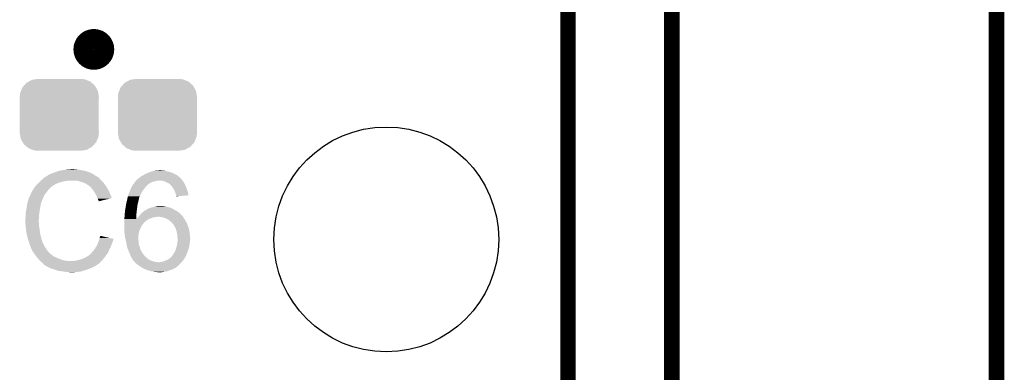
# Model space of a CAD drawing. Extents: x -0.05 to 0.95, y -0.15 to 1.54.
# Tile 29 of 32: x 0.57 to 0.95, y 1.14 to 1.27. Entities that reach past the tile are written whole.
import ezdxf

# ---------------------------------------------------------------- set-up
doc = ezdxf.new("R2010")
doc.units = 0
doc.layers.get('0').update_dxf_attribs({"linetype": 'CONTINUOUS'})
for name, color, linetype in [('GEOMAGNETIC_2_CLICK_V101_GKO', 5, 'CONTINUOUS'), ('GEOMAGNETIC_2_CLICK_V101_GTO', 14, 'CONTINUOUS'), ('GEOMAGNETIC_2_CLICK_V101_GTS', 12, 'CONTINUOUS')]:
    doc.layers.add(name, color=color, linetype=linetype)

# ---------------------------------------------------------------- blocks, each defined once
blk = doc.blocks.new('ROUND_5')
blk.add_circle((0, 0), 0.0433)
blk = doc.blocks.new('CUSTOM_74')
for points in [[(-0.01358, 0.01127), (-0.01263, 0.01234), (0.01371, 0.01127), (0.01249, 0.01234)], [(-0.01263, 0.01234), (-0.01175, 0.01282), (0.01249, 0.01234), (0.01194, 0.01282)], [(-0.01175, 0.01282), (-0.01057, 0.01347), (0.01194, 0.01282), (0.01032, 0.01347)], [(-0.01057, 0.01347), (-0.0092, 0.01369), (0.01032, 0.01347), (0.00976, 0.01369)], [(-0.0092, 0.01369), (-0.00825, 0.01385), (0.00976, 0.01369), (0.00825, 0.01385)], [(-0.01525, 0.0069), (-0.01508, 0.00841), (0.01525, 0.0069), (0.01499, 0.00841)], [(-0.01508, 0.00841), (-0.01475, 0.00922), (0.01499, 0.00841), (0.01485, 0.00922)], [(-0.01475, 0.00922), (-0.01419, 0.01059), (0.01485, 0.00922), (0.01409, 0.01059)], [(-0.01419, 0.01059), (-0.01358, 0.01127), (0.01409, 0.01059), (0.01371, 0.01127)], [(-0.0152, 0.00607), (-0.01525, 0.0069), (0.0152, 0.00607), (0.01525, 0.0069)], [(-0.0152, -0.00607), (-0.0152, 0.00607), (0.0152, -0.00607), (0.0152, 0.00607)], [(-0.01525, -0.0069), (-0.0152, -0.00607), (0.01525, -0.0069), (0.0152, -0.00607)], [(-0.01499, -0.00841), (-0.01525, -0.0069), (0.01508, -0.00841), (0.01525, -0.0069)], [(-0.01485, -0.00922), (-0.01499, -0.00841), (0.01475, -0.00922), (0.01508, -0.00841)], [(-0.01409, -0.01059), (-0.01485, -0.00922), (0.01419, -0.01059), (0.01475, -0.00922)], [(-0.01371, -0.01127), (-0.01409, -0.01059), (0.01358, -0.01127), (0.01419, -0.01059)], [(-0.01249, -0.01234), (-0.01371, -0.01127), (0.01263, -0.01234), (0.01358, -0.01127)], [(-0.01194, -0.01282), (-0.01249, -0.01234), (0.01175, -0.01282), (0.01263, -0.01234)], [(-0.01032, -0.01347), (-0.01194, -0.01282), (0.01057, -0.01347), (0.01175, -0.01282)], [(-0.00976, -0.01369), (-0.01032, -0.01347), (0.0092, -0.01369), (0.01057, -0.01347)], [(-0.00825, -0.01385), (-0.00976, -0.01369), (0.00825, -0.01385), (0.0092, -0.01369)]]:
    blk.add_solid(points)

msp = doc.modelspace()

# ---------------------------------------------------------------- linework, layer by layer
at = {"layer": 'GEOMAGNETIC_2_CLICK_V101_GKO', "const_width": 0.006}
for points in [[(0.825, 0.9764), (0.825, 1.54), (0.86, 1.54)], [(0.785, 1.06), (0.785, 1.495)], [(0.95, -0.05), (0.95, 1.45)]]:
    msp.add_lwpolyline(points, dxfattribs=at)
at = {"layer": 'GEOMAGNETIC_2_CLICK_V101_GTO', "const_width": 0.0079}
msp.add_lwpolyline([(0.5985, 1.2632, 1), (0.6063, 1.2632, 1)], format="xyb", close=True, dxfattribs=at)
at = {"layer": 'GEOMAGNETIC_2_CLICK_V101_GTO'}
for points in [[(0.5923, 1.217), (0.5941, 1.2171), (0.595, 1.217), (0.5946, 1.2171)], [(0.582, 1.2127), (0.58271, 1.2133), (0.6053, 1.2127), (0.6047, 1.2133)], [(0.58271, 1.2133), (0.58306, 1.2136), (0.6047, 1.2133), (0.6045, 1.2136)], [(0.58306, 1.2136), (0.5833, 1.2138), (0.6045, 1.2136), (0.6043, 1.2138)], [(0.5833, 1.2138), (0.58347, 1.2139), (0.6043, 1.2138), (0.6042, 1.2139)], [(0.58347, 1.2139), (0.58363, 1.214), (0.6042, 1.2139), (0.604, 1.214)], [(0.58363, 1.214), (0.5838, 1.2141), (0.604, 1.214), (0.6039, 1.2141)], [(0.5838, 1.2141), (0.58463, 1.2146), (0.6038, 1.2141), (0.603, 1.2146)], [(0.5838, 1.2141), (0.5838, 1.2141), (0.6039, 1.2141), (0.6038, 1.2141)], [(0.58463, 1.2146), (0.5848, 1.2147), (0.603, 1.2146), (0.60286, 1.2147)], [(0.5848, 1.2148), (0.5852, 1.215), (0.60272, 1.2148), (0.60244, 1.215)], [(0.5848, 1.2147), (0.5848, 1.2148), (0.60286, 1.2147), (0.60272, 1.2148)], [(0.5852, 1.215), (0.5855, 1.2151), (0.60244, 1.215), (0.6023, 1.2151)], [(0.5855, 1.2151), (0.5859, 1.2153), (0.6023, 1.2151), (0.6019, 1.2153)], [(0.5859, 1.2153), (0.5864, 1.2155), (0.6019, 1.2153), (0.6015, 1.2155)], [(0.5864, 1.2155), (0.5869, 1.2157), (0.6015, 1.2155), (0.60105, 1.2157)], [(0.5869, 1.2157), (0.5875, 1.2159), (0.60105, 1.2157), (0.6006, 1.2159)], [(0.5875, 1.2159), (0.5882, 1.2161), (0.6006, 1.2159), (0.59996, 1.2161)], [(0.5882, 1.2161), (0.5889, 1.2164), (0.59996, 1.2161), (0.599, 1.2164)], [(0.5889, 1.2164), (0.5905, 1.2167), (0.599, 1.2164), (0.5975, 1.2167)], [(0.5905, 1.2167), (0.5917, 1.2169), (0.5975, 1.2167), (0.5968, 1.2169)], [(0.5917, 1.2169), (0.5923, 1.217), (0.5961, 1.2169), (0.5955, 1.217)], [(0.61893, 1.213), (0.61933, 1.2133), (0.6363, 1.213), (0.6361, 1.2133)], [(0.61933, 1.2133), (0.6196, 1.2135), (0.6361, 1.2133), (0.6359, 1.2135)], [(0.6196, 1.2135), (0.61972, 1.2136), (0.6359, 1.2135), (0.6358, 1.2136)], [(0.61972, 1.2136), (0.61984, 1.2137), (0.6358, 1.2136), (0.6356, 1.2137)], [(0.61984, 1.2137), (0.62008, 1.2139), (0.6356, 1.2137), (0.6354, 1.2139)], [(0.62008, 1.2139), (0.6202, 1.214), (0.6354, 1.2139), (0.6354, 1.214)], [(0.6202, 1.214), (0.6207, 1.2144), (0.6353, 1.214), (0.6349, 1.2144)], [(0.6202, 1.214), (0.6202, 1.214), (0.6354, 1.214), (0.6353, 1.214)], [(0.6207, 1.2144), (0.62093, 1.2145), (0.6349, 1.2144), (0.6348, 1.2145)], [(0.62093, 1.2145), (0.6214, 1.2147), (0.6348, 1.2145), (0.6345, 1.2147)], [(0.6214, 1.2147), (0.62168, 1.2149), (0.6345, 1.2147), (0.6342, 1.2149)], [(0.62168, 1.2149), (0.6221, 1.2152), (0.6342, 1.2149), (0.63355, 1.2152)], [(0.6221, 1.2152), (0.623, 1.2155), (0.63355, 1.2152), (0.6329, 1.2155)], [(0.623, 1.2155), (0.6238, 1.2159), (0.6329, 1.2155), (0.63194, 1.2159)], [(0.6238, 1.2159), (0.6241, 1.216), (0.63194, 1.2159), (0.6317, 1.216)], [(0.6241, 1.216), (0.6247, 1.2162), (0.6317, 1.216), (0.6306, 1.2162)], [(0.6247, 1.2162), (0.6257, 1.2164), (0.6306, 1.2162), (0.62987, 1.2164)], [(0.6257, 1.2164), (0.6268, 1.2165), (0.62987, 1.2164), (0.6295, 1.2165)], [(0.6268, 1.2165), (0.6279, 1.2166), (0.6287, 1.2165), (0.6283, 1.2166)], [(0.57896, 1.2091), (0.5792, 1.2095), (0.5849, 1.2091), (0.5853, 1.2095)], [(0.5792, 1.2095), (0.57969, 1.2102), (0.5853, 1.2095), (0.586, 1.2102)], [(0.57969, 1.2102), (0.5799, 1.2105), (0.586, 1.2102), (0.5864, 1.2105)], [(0.5799, 1.2105), (0.57999, 1.2106), (0.5864, 1.2105), (0.5865, 1.2106)], [(0.57999, 1.2106), (0.58063, 1.2113), (0.5865, 1.2106), (0.5877, 1.2113)], [(0.58063, 1.2113), (0.5809, 1.2116), (0.5877, 1.2113), (0.58835, 1.2116)], [(0.5809, 1.2116), (0.5812, 1.2119), (0.58835, 1.2116), (0.589, 1.2119)], [(0.5812, 1.2119), (0.5818, 1.2125), (0.589, 1.2119), (0.5914, 1.2125)], [(0.5818, 1.2125), (0.5819, 1.2126), (0.5914, 1.2125), (0.5924, 1.2126)], [(0.5819, 1.2126), (0.582, 1.2127), (0.5924, 1.2126), (0.5929, 1.2127)], [(0.5966, 1.2125), (0.5954, 1.2127), (0.6055, 1.2125), (0.6053, 1.2127)], [(0.5977, 1.2121), (0.5966, 1.2125), (0.6059, 1.2121), (0.6055, 1.2125)], [(0.598, 1.212), (0.5977, 1.2121), (0.606, 1.212), (0.6059, 1.2121)], [(0.5986, 1.2118), (0.598, 1.212), (0.60616, 1.2118), (0.606, 1.212)], [(0.5992, 1.2115), (0.5986, 1.2118), (0.6064, 1.2115), (0.60616, 1.2118)], [(0.5994, 1.2114), (0.5992, 1.2115), (0.60647, 1.2114), (0.6064, 1.2115)], [(0.5999, 1.2111), (0.5994, 1.2114), (0.60669, 1.2111), (0.60647, 1.2114)], [(0.6003, 1.2109), (0.5999, 1.2111), (0.60683, 1.2109), (0.60669, 1.2111)], [(0.6004, 1.2108), (0.6003, 1.2109), (0.6069, 1.2108), (0.60683, 1.2109)], [(0.60119, 1.2101), (0.6004, 1.2108), (0.6074, 1.2101), (0.6069, 1.2108)], [(0.6013, 1.21), (0.60119, 1.2101), (0.60746, 1.21), (0.6074, 1.2101)], [(0.60178, 1.2094), (0.6013, 1.21), (0.6078, 1.2094), (0.60746, 1.21)], [(0.6163, 1.2087), (0.61661, 1.2095), (0.6212, 1.2087), (0.6218, 1.2095)], [(0.61661, 1.2095), (0.6168, 1.21), (0.6218, 1.2095), (0.62216, 1.21)], [(0.6168, 1.21), (0.61693, 1.2102), (0.62216, 1.21), (0.6223, 1.2102)], [(0.61693, 1.2102), (0.6175, 1.2111), (0.6223, 1.2102), (0.6232, 1.2111)], [(0.6175, 1.2111), (0.61771, 1.2114), (0.6232, 1.2111), (0.6235, 1.2114)], [(0.61771, 1.2114), (0.61806, 1.2119), (0.6236, 1.2114), (0.6243, 1.2119)], [(0.61771, 1.2114), (0.61771, 1.2114), (0.6235, 1.2114), (0.6236, 1.2114)], [(0.61806, 1.2119), (0.6182, 1.2121), (0.6243, 1.2119), (0.625, 1.2121)], [(0.6182, 1.2122), (0.6183, 1.2123), (0.6252, 1.2122), (0.6254, 1.2123)], [(0.6182, 1.2121), (0.6182, 1.2122), (0.625, 1.2121), (0.6252, 1.2122)], [(0.6183, 1.2123), (0.61845, 1.2124), (0.6254, 1.2123), (0.6256, 1.2124)], [(0.61845, 1.2124), (0.6186, 1.2125), (0.6256, 1.2124), (0.6263, 1.2125)], [(0.6186, 1.2125), (0.61865, 1.2126), (0.6263, 1.2125), (0.6268, 1.2126)], [(0.61865, 1.2126), (0.6187, 1.2127), (0.6268, 1.2126), (0.6272, 1.2127)], [(0.6187, 1.2127), (0.6188, 1.2129), (0.63653, 1.2127), (0.63638, 1.2129)], [(0.6188, 1.2129), (0.61893, 1.213), (0.63638, 1.2129), (0.6363, 1.213)], [(0.6286, 1.2126), (0.6276, 1.2127), (0.6366, 1.2126), (0.63653, 1.2127)], [(0.6296, 1.2124), (0.6286, 1.2126), (0.63675, 1.2124), (0.6366, 1.2126)], [(0.62995, 1.2122), (0.6296, 1.2124), (0.6369, 1.2122), (0.63675, 1.2124)], [(0.6303, 1.212), (0.62995, 1.2122), (0.63702, 1.212), (0.6369, 1.2122)], [(0.6311, 1.2117), (0.6303, 1.212), (0.6372, 1.2117), (0.63702, 1.212)], [(0.6316, 1.2113), (0.6311, 1.2117), (0.63744, 1.2113), (0.6372, 1.2117)], [(0.63173, 1.2112), (0.6316, 1.2113), (0.6375, 1.2112), (0.63744, 1.2113)], [(0.632, 1.211), (0.63173, 1.2112), (0.63758, 1.211), (0.6375, 1.2112)], [(0.6322, 1.2107), (0.632, 1.211), (0.63771, 1.2107), (0.63758, 1.211)], [(0.6323, 1.2106), (0.6322, 1.2107), (0.63775, 1.2106), (0.63771, 1.2107)], [(0.6327, 1.2101), (0.6323, 1.2106), (0.63796, 1.2101), (0.63775, 1.2106)], [(0.63277, 1.21), (0.6327, 1.2101), (0.638, 1.21), (0.63796, 1.2101)], [(0.6331, 1.2095), (0.63277, 1.21), (0.63818, 1.2095), (0.638, 1.21)], [(0.6334, 1.2089), (0.6331, 1.2095), (0.63839, 1.2089), (0.63818, 1.2095)], [(0.57707, 1.2049), (0.57747, 1.2061), (0.5824, 1.2049), (0.5829, 1.2061)], [(0.57747, 1.2061), (0.5775, 1.2062), (0.5829, 1.2061), (0.58295, 1.2062)], [(0.5775, 1.2062), (0.57802, 1.2073), (0.58295, 1.2062), (0.5835, 1.2073)], [(0.57802, 1.2073), (0.5783, 1.2079), (0.5835, 1.2073), (0.58397, 1.2079)], [(0.5783, 1.208), (0.5784, 1.2081), (0.58404, 1.208), (0.58412, 1.2081)], [(0.5783, 1.2079), (0.5783, 1.208), (0.58397, 1.2079), (0.58404, 1.208)], [(0.5784, 1.2081), (0.5785, 1.2084), (0.58412, 1.2081), (0.58436, 1.2084)], [(0.5785, 1.2084), (0.5787, 1.2086), (0.58436, 1.2084), (0.58451, 1.2086)], [(0.5787, 1.2086), (0.5789, 1.209), (0.58451, 1.2086), (0.58482, 1.209)], [(0.5789, 1.209), (0.57896, 1.2091), (0.58482, 1.209), (0.5849, 1.2091)], [(0.6021, 1.209), (0.60178, 1.2094), (0.608, 1.209), (0.6078, 1.2094)], [(0.60238, 1.2086), (0.6021, 1.209), (0.6082, 1.2086), (0.608, 1.209)], [(0.6028, 1.208), (0.60238, 1.2086), (0.60847, 1.208), (0.6082, 1.2086)], [(0.60295, 1.2077), (0.6028, 1.208), (0.6086, 1.2077), (0.60847, 1.208)], [(0.6033, 1.207), (0.60295, 1.2077), (0.60895, 1.207), (0.6086, 1.2077)], [(0.60334, 1.2069), (0.6033, 1.207), (0.609, 1.2069), (0.60895, 1.207)], [(0.6037, 1.2061), (0.60334, 1.2069), (0.60924, 1.2061), (0.609, 1.2069)], [(0.6038, 1.2059), (0.6037, 1.2061), (0.6093, 1.2059), (0.60924, 1.2061)], [(0.6039, 1.2057), (0.6038, 1.2059), (0.60847, 1.2057), (0.6093, 1.2059)], [(0.6041, 1.2051), (0.6039, 1.2057), (0.60596, 1.2051), (0.60847, 1.2057)], [(0.61524, 1.2054), (0.61531, 1.2057), (0.6197, 1.2054), (0.6198, 1.2057)], [(0.61531, 1.2057), (0.6154, 1.2061), (0.6198, 1.2057), (0.6198, 1.2061)], [(0.6154, 1.2061), (0.61546, 1.2063), (0.6198, 1.2061), (0.62, 1.2063)], [(0.61546, 1.2063), (0.61551, 1.2065), (0.62, 1.2063), (0.62, 1.2065)], [(0.61551, 1.2065), (0.61554, 1.2066), (0.62, 1.2065), (0.6201, 1.2066)], [(0.61554, 1.2066), (0.6158, 1.2075), (0.6201, 1.2066), (0.62051, 1.2075)], [(0.6158, 1.2075), (0.61588, 1.2077), (0.62051, 1.2075), (0.6206, 1.2077)], [(0.61588, 1.2077), (0.6163, 1.2087), (0.6206, 1.2077), (0.6212, 1.2087)], [(0.63353, 1.2086), (0.6334, 1.2089), (0.6385, 1.2086), (0.63839, 1.2089)], [(0.6337, 1.2082), (0.63353, 1.2086), (0.6386, 1.2082), (0.6385, 1.2086)], [(0.6339, 1.2076), (0.6337, 1.2082), (0.63875, 1.2076), (0.6386, 1.2082)], [(0.6341, 1.2071), (0.6339, 1.2076), (0.63887, 1.2071), (0.63875, 1.2076)], [(0.6341, 1.207), (0.6341, 1.2071), (0.6389, 1.207), (0.63887, 1.2071)], [(0.6341, 1.2067), (0.6341, 1.207), (0.63538, 1.2067), (0.6389, 1.207)], [(0.6342, 1.2067), (0.6341, 1.2067), (0.63537, 1.2067), (0.63538, 1.2067)], [(0.6342, 1.2066), (0.6342, 1.2067), (0.6342, 1.2066), (0.63537, 1.2067)], [(0.57639, 1.2015), (0.5766, 1.2026), (0.5816, 1.2015), (0.5818, 1.2026)], [(0.5766, 1.2026), (0.57675, 1.2035), (0.5818, 1.2026), (0.582, 1.2035)], [(0.57675, 1.2035), (0.57688, 1.2043), (0.582, 1.2035), (0.5822, 1.2043)], [(0.57688, 1.2043), (0.5769, 1.2044), (0.5822, 1.2043), (0.58225, 1.2044)], [(0.5769, 1.2044), (0.57693, 1.2045), (0.58225, 1.2044), (0.5823, 1.2045)], [(0.57693, 1.2045), (0.577, 1.2047), (0.5823, 1.2045), (0.5823, 1.2047)], [(0.577, 1.2047), (0.57703, 1.2048), (0.5823, 1.2047), (0.5824, 1.2048)], [(0.57703, 1.2048), (0.57707, 1.2049), (0.5824, 1.2048), (0.5824, 1.2049)], [(0.6043, 1.2049), (0.6041, 1.2051), (0.60513, 1.2049), (0.60596, 1.2051)], [(0.6043, 1.2047), (0.6043, 1.2049), (0.6043, 1.2047), (0.60513, 1.2049)], [(0.61452, 1.2016), (0.6146, 1.2021), (0.619, 1.2016), (0.61906, 1.2021)], [(0.6146, 1.2021), (0.61465, 1.2024), (0.61906, 1.2021), (0.6191, 1.2024)], [(0.61465, 1.2024), (0.6148, 1.2034), (0.6191, 1.2024), (0.61924, 1.2034)], [(0.6148, 1.2034), (0.61489, 1.2038), (0.61924, 1.2034), (0.6193, 1.2038)], [(0.61489, 1.2038), (0.61501, 1.2044), (0.6193, 1.2038), (0.6195, 1.2044)], [(0.61501, 1.2044), (0.6151, 1.2048), (0.6195, 1.2044), (0.61958, 1.2048)], [(0.6151, 1.2048), (0.61524, 1.2054), (0.61958, 1.2048), (0.6197, 1.2054)], [(0.6233, 1.2019), (0.6238, 1.202), (0.6326, 1.2019), (0.6324, 1.202)], [(0.6238, 1.202), (0.62403, 1.2021), (0.6324, 1.202), (0.6322, 1.2021)], [(0.62403, 1.2021), (0.6245, 1.2023), (0.6322, 1.2021), (0.63155, 1.2023)], [(0.6245, 1.2023), (0.6253, 1.2025), (0.63155, 1.2023), (0.6309, 1.2025)], [(0.6253, 1.2025), (0.62575, 1.2026), (0.6309, 1.2025), (0.6303, 1.2026)], [(0.62575, 1.2026), (0.62665, 1.2028), (0.6303, 1.2026), (0.6298, 1.2028)], [(0.62665, 1.2028), (0.6271, 1.2029), (0.6293, 1.2028), (0.6289, 1.2029)], [(0.62665, 1.2028), (0.62665, 1.2028), (0.6298, 1.2028), (0.6293, 1.2028)], [(0.576, 1.1981), (0.5761, 1.1985), (0.58124, 1.1981), (0.58127, 1.1985)], [(0.5761, 1.1996), (0.5762, 1.2003), (0.58135, 1.1996), (0.5814, 1.2003)], [(0.5761, 1.1985), (0.5761, 1.1996), (0.58127, 1.1985), (0.58135, 1.1996)], [(0.5762, 1.2003), (0.5763, 1.201), (0.5814, 1.2003), (0.58152, 1.201)], [(0.5763, 1.201), (0.57639, 1.2015), (0.58152, 1.201), (0.5816, 1.2015)], [(0.61411, 1.1979), (0.6142, 1.1986), (0.6188, 1.1979), (0.6188, 1.1986)], [(0.6142, 1.1986), (0.6143, 1.1997), (0.6188, 1.1986), (0.6188, 1.1997)], [(0.6143, 1.1997), (0.61431, 1.1998), (0.6188, 1.1997), (0.6188, 1.1998)], [(0.61431, 1.1998), (0.6144, 1.2009), (0.6188, 1.1998), (0.61892, 1.2009)], [(0.6144, 1.2009), (0.61452, 1.2016), (0.61892, 1.2009), (0.619, 1.2016)], [(0.6188, 1.1979), (0.6191, 1.1982), (0.62375, 1.1979), (0.6245, 1.1982)], [(0.6191, 1.1982), (0.6194, 1.1985), (0.6245, 1.1982), (0.6253, 1.1985)], [(0.6194, 1.1985), (0.6195, 1.1986), (0.6253, 1.1985), (0.6261, 1.1986)], [(0.6195, 1.1986), (0.61958, 1.1987), (0.6261, 1.1986), (0.6266, 1.1987)], [(0.61958, 1.1987), (0.61967, 1.1988), (0.6266, 1.1987), (0.6268, 1.1988)], [(0.61967, 1.1988), (0.61992, 1.1991), (0.6367, 1.1988), (0.6365, 1.1991)], [(0.61992, 1.1991), (0.62, 1.1992), (0.6365, 1.1991), (0.6364, 1.1992)], [(0.62, 1.1992), (0.6205, 1.1999), (0.6364, 1.1992), (0.6357, 1.1999)], [(0.6205, 1.1999), (0.62062, 1.2), (0.6357, 1.1999), (0.6356, 1.2)], [(0.62062, 1.2), (0.6212, 1.2005), (0.6356, 1.2), (0.63502, 1.2005)], [(0.6212, 1.2005), (0.62133, 1.2006), (0.63502, 1.2005), (0.6349, 1.2006)], [(0.62133, 1.2006), (0.622, 1.2011), (0.6349, 1.2006), (0.63402, 1.2011)], [(0.622, 1.2011), (0.6229, 1.2016), (0.63402, 1.2011), (0.63315, 1.2016)], [(0.623, 1.2017), (0.62315, 1.2018), (0.63297, 1.2017), (0.6328, 1.2018)], [(0.623, 1.2016), (0.623, 1.2017), (0.63315, 1.2016), (0.63297, 1.2017)], [(0.62315, 1.2018), (0.6233, 1.2019), (0.6328, 1.2018), (0.6326, 1.2019)], [(0.6294, 1.1984), (0.6272, 1.1988), (0.6369, 1.1984), (0.6367, 1.1988)], [(0.6303, 1.198), (0.6294, 1.1984), (0.6372, 1.198), (0.6369, 1.1984)], [(0.576, 1.1975), (0.576, 1.1981), (0.5812, 1.1975), (0.58124, 1.1981)], [(0.57605, 1.1966), (0.576, 1.1975), (0.5812, 1.1966), (0.5812, 1.1975)], [(0.57606, 1.1963), (0.57605, 1.1966), (0.5813, 1.1963), (0.5812, 1.1966)], [(0.5761, 1.1955), (0.57606, 1.1963), (0.5813, 1.1955), (0.5813, 1.1963)], [(0.57613, 1.1952), (0.5761, 1.1955), (0.5813, 1.1952), (0.5813, 1.1955)], [(0.57619, 1.1946), (0.57613, 1.1952), (0.5814, 1.1946), (0.5813, 1.1952)], [(0.5763, 1.1935), (0.57619, 1.1946), (0.58157, 1.1935), (0.5814, 1.1946)], [(0.6141, 1.1978), (0.61411, 1.1979), (0.6235, 1.1978), (0.62375, 1.1979)], [(0.6141, 1.1972), (0.6141, 1.1978), (0.6226, 1.1972), (0.6235, 1.1978)], [(0.6141, 1.1964), (0.6141, 1.1972), (0.6217, 1.1964), (0.6226, 1.1972)], [(0.6141, 1.1963), (0.6141, 1.1964), (0.6216, 1.1963), (0.6217, 1.1964)], [(0.6141, 1.196), (0.6141, 1.1963), (0.6214, 1.196), (0.6216, 1.1963)], [(0.6141, 1.1955), (0.6141, 1.196), (0.621, 1.1955), (0.6214, 1.196)], [(0.6141, 1.1948), (0.6141, 1.1955), (0.6206, 1.1948), (0.621, 1.1955)], [(0.6141, 1.1941), (0.6141, 1.1948), (0.62025, 1.1941), (0.6206, 1.1948)], [(0.6311, 1.1976), (0.6303, 1.198), (0.63744, 1.1976), (0.6372, 1.198)], [(0.6317, 1.1971), (0.6311, 1.1976), (0.63774, 1.1971), (0.63744, 1.1976)], [(0.63183, 1.197), (0.6317, 1.1971), (0.6378, 1.197), (0.63774, 1.1971)], [(0.6321, 1.1968), (0.63183, 1.197), (0.63793, 1.1968), (0.6378, 1.197)], [(0.6325, 1.1964), (0.6321, 1.1968), (0.6382, 1.1964), (0.63793, 1.1968)], [(0.63304, 1.1957), (0.6325, 1.1964), (0.6384, 1.1957), (0.6382, 1.1964)], [(0.6332, 1.1955), (0.63304, 1.1957), (0.63848, 1.1955), (0.6384, 1.1957)], [(0.6338, 1.1945), (0.6332, 1.1955), (0.63885, 1.1945), (0.63848, 1.1955)], [(0.63395, 1.1941), (0.6338, 1.1945), (0.639, 1.1941), (0.63885, 1.1945)], [(0.57634, 1.1933), (0.5763, 1.1935), (0.5816, 1.1933), (0.58157, 1.1935)], [(0.5766, 1.1918), (0.57634, 1.1933), (0.5818, 1.1918), (0.5816, 1.1933)], [(0.5768, 1.191), (0.5766, 1.1918), (0.58203, 1.191), (0.5818, 1.1918)], [(0.57697, 1.1904), (0.5768, 1.191), (0.5822, 1.1904), (0.58203, 1.191)], [(0.6046, 1.1905), (0.6049, 1.1914), (0.60872, 1.1905), (0.6049, 1.1914)], [(0.61411, 1.194), (0.6141, 1.1941), (0.6202, 1.194), (0.62025, 1.1941)], [(0.61418, 1.1929), (0.61411, 1.194), (0.6198, 1.1929), (0.6202, 1.194)], [(0.6142, 1.1925), (0.61418, 1.1929), (0.61973, 1.1925), (0.6198, 1.1929)], [(0.61429, 1.1918), (0.6142, 1.1925), (0.6196, 1.1918), (0.61973, 1.1925)], [(0.6144, 1.1909), (0.61429, 1.1918), (0.61954, 1.1909), (0.6196, 1.1918)], [(0.61451, 1.1904), (0.6144, 1.1909), (0.6195, 1.1904), (0.61954, 1.1909)], [(0.6342, 1.1934), (0.63395, 1.1941), (0.63918, 1.1934), (0.639, 1.1941)], [(0.63422, 1.1933), (0.6342, 1.1934), (0.6392, 1.1933), (0.63918, 1.1934)], [(0.6344, 1.1924), (0.63422, 1.1933), (0.6393, 1.1924), (0.6392, 1.1933)], [(0.6346, 1.1915), (0.6344, 1.1924), (0.63939, 1.1915), (0.6393, 1.1924)], [(0.6346, 1.1908), (0.6346, 1.1915), (0.63946, 1.1908), (0.63939, 1.1915)], [(0.6347, 1.1905), (0.6346, 1.1908), (0.63949, 1.1905), (0.63946, 1.1908)], [(0.5772, 1.1896), (0.57697, 1.1904), (0.58241, 1.1896), (0.5822, 1.1904)], [(0.57743, 1.1889), (0.5772, 1.1896), (0.5826, 1.1889), (0.58241, 1.1896)], [(0.57747, 1.1888), (0.57743, 1.1889), (0.5827, 1.1888), (0.5826, 1.1889)], [(0.57753, 1.1886), (0.57747, 1.1888), (0.5828, 1.1886), (0.5827, 1.1888)], [(0.5776, 1.1884), (0.57753, 1.1886), (0.58287, 1.1884), (0.5828, 1.1886)], [(0.57763, 1.1883), (0.5776, 1.1884), (0.5829, 1.1883), (0.58287, 1.1884)], [(0.5777, 1.188), (0.57763, 1.1883), (0.58305, 1.188), (0.5829, 1.1883)], [(0.5778, 1.1877), (0.5777, 1.188), (0.5832, 1.1877), (0.58305, 1.188)], [(0.5779, 1.1874), (0.5778, 1.1877), (0.58339, 1.1874), (0.5832, 1.1877)], [(0.578, 1.1872), (0.5779, 1.1874), (0.58351, 1.1872), (0.58339, 1.1874)], [(0.57814, 1.1869), (0.578, 1.1872), (0.5837, 1.1869), (0.58351, 1.1872)], [(0.57856, 1.186), (0.57814, 1.1869), (0.5843, 1.186), (0.5837, 1.1869)], [(0.6029, 1.1866), (0.6031, 1.187), (0.6086, 1.1866), (0.60883, 1.187)], [(0.6031, 1.187), (0.60334, 1.1873), (0.60883, 1.187), (0.609, 1.1873)], [(0.60334, 1.1873), (0.6035, 1.1875), (0.609, 1.1873), (0.60906, 1.1875)], [(0.6035, 1.1875), (0.60371, 1.188), (0.60906, 1.1875), (0.6092, 1.188)], [(0.60371, 1.188), (0.60397, 1.1886), (0.6092, 1.188), (0.6095, 1.1886)], [(0.60397, 1.1886), (0.6041, 1.1889), (0.6095, 1.1886), (0.60956, 1.1889)], [(0.6041, 1.1889), (0.60418, 1.1891), (0.60956, 1.1889), (0.6096, 1.1891)], [(0.60418, 1.1891), (0.60432, 1.1895), (0.6096, 1.1891), (0.6098, 1.1895)], [(0.60432, 1.1895), (0.6044, 1.1897), (0.6098, 1.1895), (0.60985, 1.1897)], [(0.6044, 1.1897), (0.60445, 1.1899), (0.60985, 1.1897), (0.6099, 1.1899)], [(0.60445, 1.1899), (0.6045, 1.1901), (0.6099, 1.1899), (0.61, 1.1901)], [(0.6045, 1.1901), (0.60452, 1.1902), (0.61, 1.1901), (0.61, 1.1902)], [(0.60452, 1.1902), (0.6046, 1.1905), (0.61, 1.1902), (0.60872, 1.1905)], [(0.61459, 1.19), (0.61451, 1.1904), (0.6195, 1.19), (0.6195, 1.1904)], [(0.6147, 1.1895), (0.61459, 1.19), (0.6196, 1.1895), (0.6195, 1.19)], [(0.61484, 1.1889), (0.6147, 1.1895), (0.6196, 1.1889), (0.6196, 1.1895)], [(0.615, 1.1882), (0.61484, 1.1889), (0.6197, 1.1882), (0.6196, 1.1889)], [(0.61513, 1.1874), (0.615, 1.1882), (0.62, 1.1874), (0.6197, 1.1882)], [(0.6152, 1.187), (0.61513, 1.1874), (0.6201, 1.187), (0.62, 1.1874)], [(0.61536, 1.1866), (0.6152, 1.187), (0.6202, 1.1866), (0.6201, 1.187)], [(0.634, 1.1863), (0.63425, 1.1872), (0.63885, 1.1863), (0.6391, 1.1872)], [(0.63425, 1.1872), (0.6343, 1.1874), (0.6391, 1.1872), (0.63914, 1.1874)], [(0.6343, 1.1874), (0.63451, 1.1883), (0.63914, 1.1874), (0.6393, 1.1883)], [(0.63451, 1.1883), (0.6346, 1.1887), (0.6393, 1.1883), (0.63934, 1.1887)], [(0.6346, 1.1887), (0.63463, 1.1892), (0.63934, 1.1887), (0.6394, 1.1892)], [(0.63463, 1.1892), (0.63465, 1.1895), (0.6394, 1.1892), (0.6394, 1.1895)], [(0.63465, 1.1895), (0.63467, 1.1898), (0.6394, 1.1895), (0.6395, 1.1898)], [(0.63467, 1.1898), (0.6347, 1.1902), (0.6395, 1.1898), (0.6395, 1.1902)], [(0.6347, 1.1904), (0.6347, 1.1905), (0.6395, 1.1904), (0.63949, 1.1905)], [(0.6347, 1.1902), (0.6347, 1.1904), (0.6395, 1.1902), (0.6395, 1.1904)], [(0.5788, 1.1855), (0.57856, 1.186), (0.5847, 1.1855), (0.5843, 1.186)], [(0.57913, 1.185), (0.5788, 1.1855), (0.5851, 1.185), (0.5847, 1.1855)], [(0.57967, 1.1842), (0.57913, 1.185), (0.586, 1.1842), (0.5851, 1.185)], [(0.5798, 1.184), (0.57967, 1.1842), (0.58625, 1.184), (0.586, 1.1842)], [(0.58026, 1.1834), (0.5798, 1.184), (0.587, 1.1834), (0.58625, 1.184)], [(0.58042, 1.1832), (0.58026, 1.1834), (0.5876, 1.1832), (0.5872, 1.1834)], [(0.58026, 1.1834), (0.58026, 1.1834), (0.5872, 1.1834), (0.587, 1.1834)], [(0.58049, 1.1831), (0.58042, 1.1832), (0.5879, 1.1831), (0.5876, 1.1832)], [(0.58065, 1.1829), (0.58049, 1.1831), (0.5882, 1.1829), (0.5879, 1.1831)], [(0.5984, 1.1827), (0.5996, 1.1833), (0.6062, 1.1827), (0.60672, 1.1833)], [(0.5996, 1.1833), (0.59995, 1.1835), (0.60672, 1.1833), (0.6069, 1.1835)], [(0.59995, 1.1835), (0.6003, 1.1837), (0.6069, 1.1835), (0.60703, 1.1837)], [(0.6003, 1.1837), (0.6008, 1.1841), (0.60703, 1.1837), (0.6073, 1.1841)], [(0.6008, 1.1841), (0.6011, 1.1844), (0.6073, 1.1841), (0.6075, 1.1844)], [(0.6011, 1.1844), (0.6013, 1.1845), (0.6075, 1.1844), (0.60757, 1.1845)], [(0.6013, 1.1845), (0.6015, 1.1848), (0.60757, 1.1845), (0.60777, 1.1848)], [(0.6015, 1.1848), (0.60165, 1.185), (0.60777, 1.1848), (0.6079, 1.185)], [(0.60165, 1.185), (0.6018, 1.1852), (0.6079, 1.185), (0.60799, 1.1852)], [(0.6018, 1.1852), (0.6021, 1.1855), (0.60799, 1.1852), (0.60812, 1.1855)], [(0.6021, 1.1855), (0.6024, 1.1859), (0.60812, 1.1855), (0.60829, 1.1859)], [(0.6024, 1.1859), (0.6028, 1.1864), (0.60829, 1.1859), (0.60851, 1.1864)], [(0.6028, 1.1864), (0.6029, 1.1866), (0.60851, 1.1864), (0.6086, 1.1866)], [(0.61568, 1.1858), (0.61536, 1.1866), (0.6205, 1.1858), (0.6202, 1.1866)], [(0.61572, 1.1857), (0.61568, 1.1858), (0.6206, 1.1857), (0.6205, 1.1858)], [(0.61584, 1.1854), (0.61572, 1.1857), (0.6207, 1.1854), (0.6206, 1.1857)], [(0.616, 1.185), (0.61584, 1.1854), (0.621, 1.185), (0.6207, 1.1854)], [(0.61621, 1.1845), (0.616, 1.185), (0.6213, 1.1845), (0.621, 1.185)], [(0.61643, 1.184), (0.61621, 1.1845), (0.6217, 1.184), (0.6213, 1.1845)], [(0.6166, 1.1836), (0.61643, 1.184), (0.62203, 1.1836), (0.6217, 1.184)], [(0.6167, 1.1834), (0.6166, 1.1836), (0.6222, 1.1834), (0.62203, 1.1836)], [(0.6169, 1.183), (0.6167, 1.1834), (0.6226, 1.183), (0.6222, 1.1834)], [(0.61696, 1.1829), (0.6169, 1.183), (0.6227, 1.1829), (0.6226, 1.183)], [(0.6317, 1.1828), (0.6321, 1.1832), (0.63736, 1.1828), (0.6376, 1.1832)], [(0.6321, 1.1832), (0.6325, 1.1836), (0.6376, 1.1832), (0.6378, 1.1836)], [(0.6325, 1.1836), (0.6325, 1.1837), (0.6378, 1.1836), (0.6379, 1.1837)], [(0.6326, 1.1837), (0.6332, 1.1846), (0.6379, 1.1837), (0.63827, 1.1846)], [(0.6332, 1.1846), (0.63337, 1.1849), (0.63827, 1.1846), (0.6384, 1.1849)], [(0.63337, 1.1849), (0.6336, 1.1853), (0.6384, 1.1849), (0.63853, 1.1853)], [(0.6336, 1.1853), (0.63392, 1.1861), (0.63853, 1.1853), (0.6388, 1.1861)], [(0.63392, 1.1861), (0.634, 1.1863), (0.6388, 1.1861), (0.63885, 1.1863)], [(0.5808, 1.1827), (0.58065, 1.1829), (0.58873, 1.1827), (0.5882, 1.1829)], [(0.5809, 1.1826), (0.5808, 1.1827), (0.589, 1.1826), (0.58873, 1.1827)], [(0.5813, 1.1822), (0.5809, 1.1826), (0.59, 1.1822), (0.589, 1.1826)], [(0.58154, 1.1819), (0.5813, 1.1822), (0.5911, 1.1819), (0.59, 1.1822)], [(0.5817, 1.1817), (0.58154, 1.1819), (0.5923, 1.1817), (0.5911, 1.1819)], [(0.5822, 1.1813), (0.5817, 1.1817), (0.605, 1.1813), (0.6054, 1.1817)], [(0.5826, 1.1809), (0.5822, 1.1813), (0.60454, 1.1809), (0.605, 1.1813)], [(0.583, 1.1806), (0.5826, 1.1809), (0.6042, 1.1806), (0.60454, 1.1809)], [(0.5832, 1.1804), (0.583, 1.1806), (0.604, 1.1804), (0.6041, 1.1806)], [(0.583, 1.1806), (0.583, 1.1806), (0.6041, 1.1806), (0.6042, 1.1806)], [(0.5833, 1.1803), (0.5832, 1.1804), (0.6037, 1.1803), (0.604, 1.1804)], [(0.5835, 1.1801), (0.5833, 1.1803), (0.6035, 1.1801), (0.6037, 1.1803)], [(0.5838, 1.1799), (0.5835, 1.1801), (0.60317, 1.1799), (0.6035, 1.1801)], [(0.5839, 1.1798), (0.5839, 1.1799), (0.603, 1.1798), (0.60317, 1.1799)], [(0.5855, 1.179), (0.5839, 1.1798), (0.6014, 1.179), (0.603, 1.1798)], [(0.5947, 1.1817), (0.5951, 1.1818), (0.6054, 1.1817), (0.6055, 1.1818)], [(0.5951, 1.1818), (0.5956, 1.1819), (0.6055, 1.1818), (0.6056, 1.1819)], [(0.5956, 1.1819), (0.5961, 1.182), (0.6056, 1.1819), (0.60567, 1.182)], [(0.5961, 1.182), (0.5973, 1.1823), (0.60567, 1.182), (0.6059, 1.1823)], [(0.5973, 1.1823), (0.5984, 1.1827), (0.6059, 1.1823), (0.6062, 1.1827)], [(0.6172, 1.1825), (0.61696, 1.1829), (0.62326, 1.1825), (0.6227, 1.1829)], [(0.61728, 1.1824), (0.6172, 1.1825), (0.6234, 1.1824), (0.62326, 1.1825)], [(0.61735, 1.1823), (0.61728, 1.1824), (0.6235, 1.1823), (0.6234, 1.1824)], [(0.6175, 1.1821), (0.61735, 1.1823), (0.6239, 1.1821), (0.6235, 1.1823)], [(0.61755, 1.182), (0.6175, 1.1821), (0.6241, 1.182), (0.6239, 1.1821)], [(0.61765, 1.1818), (0.61755, 1.182), (0.6246, 1.1818), (0.6241, 1.182)], [(0.6177, 1.1817), (0.61765, 1.1818), (0.6249, 1.1817), (0.6246, 1.1818)], [(0.61806, 1.1814), (0.6178, 1.1817), (0.6258, 1.1814), (0.6249, 1.1817)], [(0.61815, 1.1813), (0.61806, 1.1814), (0.6266, 1.1813), (0.6258, 1.1814)], [(0.61824, 1.1812), (0.61815, 1.1813), (0.6273, 1.1812), (0.6266, 1.1813)], [(0.6185, 1.1809), (0.61824, 1.1812), (0.6359, 1.1809), (0.6362, 1.1812)], [(0.6193, 1.1802), (0.6185, 1.1809), (0.6352, 1.1802), (0.6359, 1.1809)], [(0.6201, 1.1797), (0.6193, 1.1802), (0.6347, 1.1797), (0.6352, 1.1802)], [(0.62024, 1.1796), (0.6201, 1.1797), (0.6346, 1.1796), (0.6347, 1.1797)], [(0.6208, 1.1792), (0.62024, 1.1796), (0.63403, 1.1792), (0.6346, 1.1796)], [(0.62134, 1.1789), (0.6208, 1.1792), (0.6336, 1.1789), (0.63403, 1.1792)], [(0.6276, 1.1812), (0.6278, 1.1813), (0.6362, 1.1812), (0.63629, 1.1813)], [(0.6284, 1.1813), (0.6291, 1.1815), (0.63629, 1.1813), (0.63646, 1.1815)], [(0.6291, 1.1815), (0.6299, 1.1818), (0.63646, 1.1815), (0.63671, 1.1818)], [(0.6299, 1.1818), (0.63012, 1.1819), (0.63671, 1.1818), (0.6368, 1.1819)], [(0.63012, 1.1819), (0.6308, 1.1822), (0.6368, 1.1819), (0.63699, 1.1822)], [(0.6308, 1.1822), (0.63155, 1.1827), (0.63699, 1.1822), (0.6373, 1.1827)], [(0.63155, 1.1827), (0.6317, 1.1828), (0.6373, 1.1827), (0.63736, 1.1828)], [(0.58635, 1.1787), (0.5855, 1.179), (0.6006, 1.1787), (0.6014, 1.179)], [(0.5872, 1.1784), (0.58635, 1.1787), (0.5999, 1.1784), (0.6006, 1.1787)], [(0.5888, 1.1779), (0.5872, 1.1784), (0.5984, 1.1779), (0.5999, 1.1784)], [(0.5896, 1.1778), (0.5888, 1.1779), (0.5981, 1.1778), (0.5984, 1.1779)], [(0.5912, 1.1776), (0.5896, 1.1778), (0.5972, 1.1776), (0.5981, 1.1778)], [(0.59155, 1.1775), (0.5912, 1.1776), (0.5962, 1.1775), (0.5972, 1.1776)], [(0.5919, 1.1774), (0.59155, 1.1775), (0.5951, 1.1774), (0.5962, 1.1775)], [(0.5934, 1.1773), (0.593, 1.1774), (0.594, 1.1773), (0.5951, 1.1774)], [(0.6217, 1.1787), (0.62134, 1.1789), (0.6331, 1.1787), (0.6335, 1.1789)], [(0.62134, 1.1789), (0.62134, 1.1789), (0.6335, 1.1789), (0.6336, 1.1789)], [(0.6225, 1.1784), (0.6217, 1.1787), (0.6326, 1.1784), (0.6331, 1.1787)], [(0.62297, 1.1782), (0.6225, 1.1784), (0.6318, 1.1782), (0.6326, 1.1784)], [(0.6232, 1.1781), (0.62297, 1.1782), (0.63157, 1.1781), (0.6318, 1.1782)], [(0.624, 1.1779), (0.6232, 1.1781), (0.63112, 1.1779), (0.63157, 1.1781)], [(0.62435, 1.1778), (0.624, 1.1779), (0.6309, 1.1778), (0.63112, 1.1779)], [(0.6247, 1.1777), (0.62435, 1.1778), (0.63035, 1.1777), (0.6309, 1.1778)], [(0.6253, 1.1776), (0.6247, 1.1777), (0.6298, 1.1776), (0.63035, 1.1777)], [(0.6259, 1.1774), (0.6253, 1.1776), (0.6287, 1.1774), (0.6298, 1.1776)], [(0.6271, 1.1773), (0.6268, 1.1774), (0.6274, 1.1773), (0.6287, 1.1774)]]:
    msp.add_solid(points, dxfattribs=at)

# ---------------------------------------------------------------- block references
at = {"layer": 'GEOMAGNETIC_2_CLICK_V101_GTS'}
for name, p in [('CUSTOM_74', (0.5891, 1.238)), ('CUSTOM_74', (0.6269, 1.238)), ('ROUND_5', (0.715, 1.19))]:
    msp.add_blockref(name, p, dxfattribs=at)

doc.saveas('drawing.dxf')
